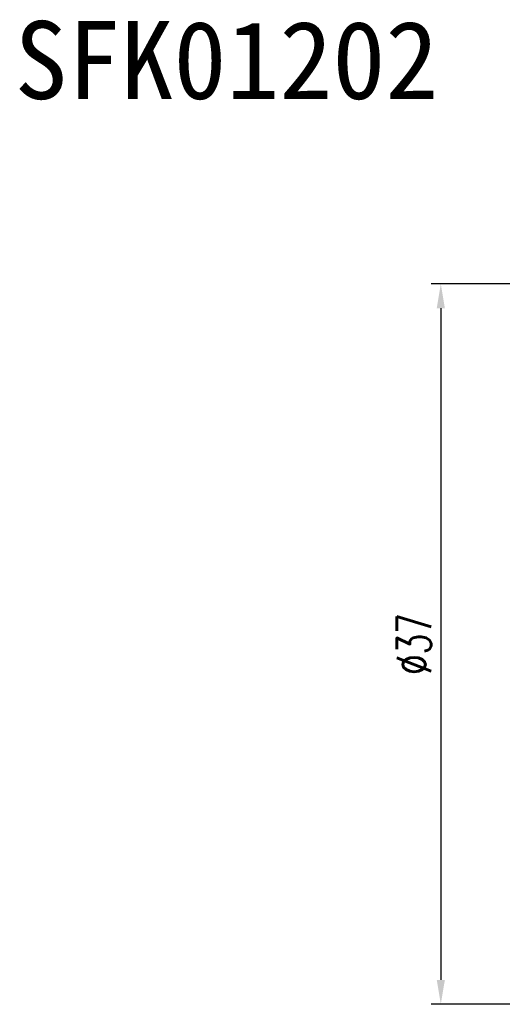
# Model space of a CAD drawing. Extents: x 17 to 125, y 17 to 89.
# Tile 2 of 48: x 60 to 85, y 38 to 89. Entities that reach past the tile are written whole.
import ezdxf

# ---------------------------------------------------------------- set-up
doc = ezdxf.new("R2010")
doc.units = 0
doc.header["$MEASUREMENT"] = 0
doc.layers.add('DIM', color=4, linetype='CONTINUOUS')
doc.styles.add('DIM-7', font='SIMPLEX.shx', dxfattribs={"width": 0.7, "bigfont": 'chineset.shx'})
doc.styles.add('T', font='kaiu.ttf')
doc.dimstyles.new('CNS', dxfattribs={"dimtxt": 3.5, "dimasz": 2.5, "dimexe": 1, "dimexo": 1.5, "dimgap": 0.09, "dimtad": 0, "dimdsep": 46, "dimtxsty": 'DIM-7', "dimcen": 0.09, "dimclrd": 1, "dimclre": 1, "dimclrt": 4, "dimadec": 0, "dimazin": 0, "dimtfac": 1, "dimtix": 1, "dimtmove": 2, "dimatfit": 3, "dimfxl": 0, "dimtvp": 0.971429, "dimtolj": 1, "dimarcsym": 0})

# ---------------------------------------------------------------- blocks, each defined once
blk = doc.blocks.new('*D1')
at = {"layer": 'DIM', "linetype": 'Continuous', "lineweight": -2}
for p, q in [((87.664, 75.306), (80.861, 75.306)), ((81.361, 74.056), (81.361, 39.556)), ((87.664, 38.306), (80.861, 38.306))]:
    blk.add_line(p, q, dxfattribs=at)
at = {"layer": 'DIM', "linetype": 'Continuous'}
for points in [[(81.153, 74.056), (81.57, 74.056), (81.361, 75.306)], [(81.153, 39.556), (81.57, 39.556), (81.361, 38.306)]]:
    blk.add_solid(points, dxfattribs=at)
at = {"layer": 'DIM', "linetype": 'Continuous', "insert": (79.986, 56.806), "char_height": 1.75, "attachment_point": 5, "rotation": 90, "style": 'DIM-7'}
blk.add_mtext('\\A1;%%C37', dxfattribs=at)

msp = doc.modelspace()

# ---------------------------------------------------------------- texts
at = {"layer": 'DIM', "insert": (59.467, 88.806), "char_height": 4, "width": 498.50872, "attachment_point": 1, "style": 'T'}
msp.add_mtext('SFK01202', dxfattribs=at)

# ---------------------------------------------------------------- dimensions: what is measured, and where the dimension line sits
at = {"layer": 'DIM', "linetype": 'Continuous'}
dim = msp.add_linear_dim(base=(81.361, 38.306), p1=(88.414, 75.306), p2=(88.414, 38.306), angle=90, text='%%C<>', dimstyle='CNS', override={"dimscale": 0.5, "dimgap": 1, "dimtad": 1, "dimclrd": 256, "dimclre": 256, "dimclrt": 256, "dimtp": -0.007, "dimtm": 0.02, "dimtfac": 0.6, "dimtdec": 4, "dimtmove": 1}, dxfattribs=at)
dim.commit()
dim.dimension.update_dxf_attribs({"geometry": '*D1', "text_midpoint": (79.986, 56.806)})

doc.saveas('drawing.dxf')
